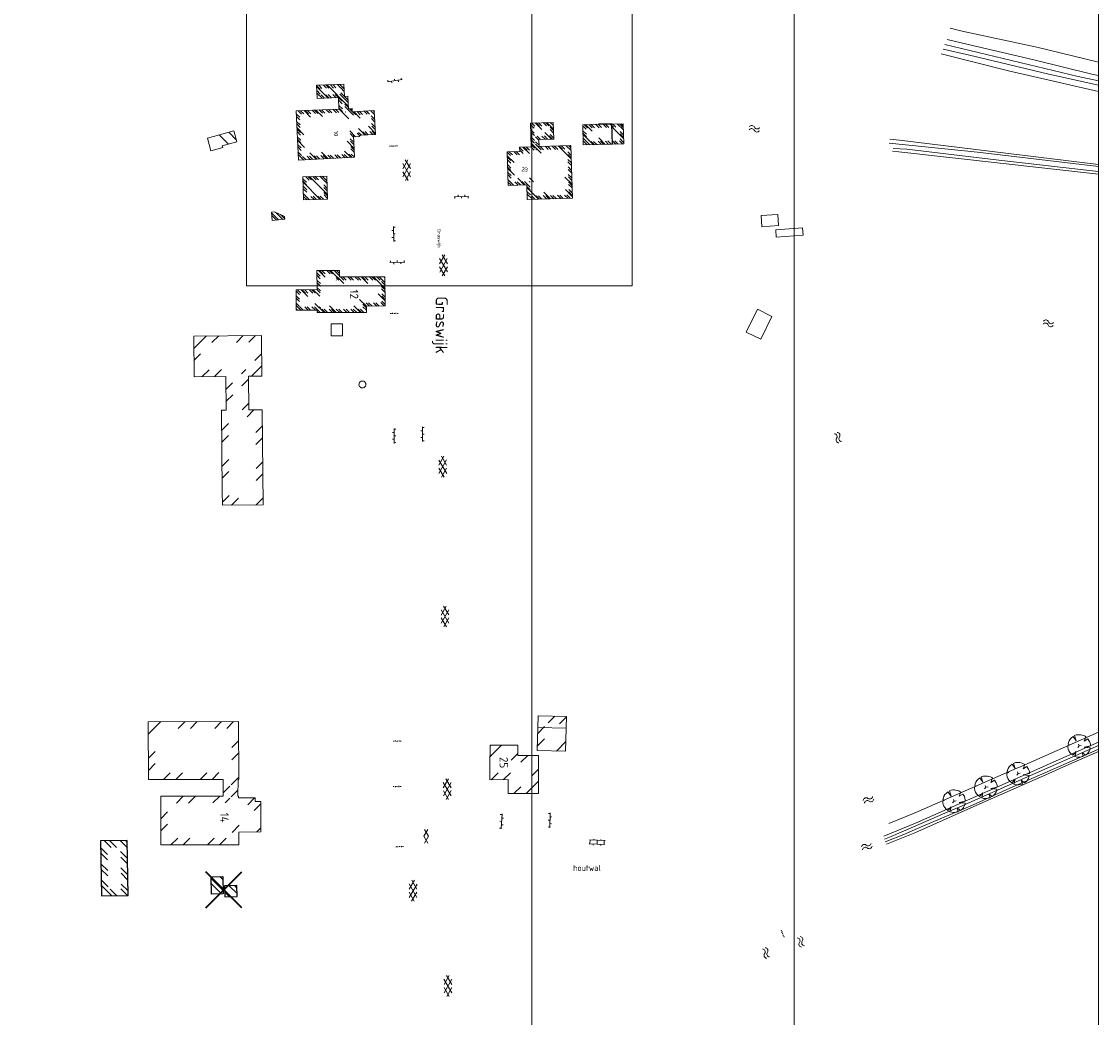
# Model space of a CAD drawing. Header units: metres. Extents: x 232777 to 233627, y 552866 to 554495.
# Tile 20 of 26: x 233308 to 233626, y 553926 to 554221. Entities that reach past the tile are written whole.
import ezdxf
from ezdxf.enums import TextEntityAlignment as Align

# ---------------------------------------------------------------- set-up
doc = ezdxf.new("R2010")
doc.units = ezdxf.units.M
doc.layers.get('0').update_dxf_attribs({"color": 251, "lineweight": 13})
doc.layers.get('Defpoints').update_dxf_attribs({"color": 241, "lineweight": 13})
for name, color, linetype, lineweight in [('A02_Bijgebouw_F', 7, 'Continuous', 13), ('A12_Bijgebouw_BAG_F', 7, 'Continuous', 18), ('B-XX-AL-B01_Hoofdgebouw-A', 251, 'Continuous', 9), ('B01_Hoofdgebouw', 7, 'Continuous', 18), ('B02_Bijgebouw', 7, 'Continuous', 13), ('B12_Bijgebouw_BAG', 7, 'Continuous', 13), ('Q26_Boom', 76, 'Continuous', 13), ('S01_Gesloten_verharding', 251, 'Continuous', 13), ('S02_Open_verharding', 251, 'Continuous', 13), ('S05_Water', 144, 'Continuous', 13), ('S10_Halfverharding', 251, 'Continuous', 13), ('T08_Kantbos', 76, 'Continuous', 13), ('T09_Insteek_sloot', 144, 'Continuous', 13), ('T15_BGTcultuurscheiding', 251, 'Continuous', 13), ('V-XX-AL-B01_Hoofdgebouw-A', 251, 'Continuous', 5), ('V-XX-AL-B01_Hoofdgebouw-A reeds gesloopt', 251, 'Continuous', 5), ('V-XX-AL-B01_Hoofdgebouw-G', 7, 'Continuous', 25), ('V-XX-AL-B01_Hoofdgebouw-G reeds gesloopt', 7, 'Continuous', 25), ('V-XX-AL-B01_Hoofdgebouw-sl-G', 1, 'Continuous', 35), ('V02_Kantopenverh', 251, 'Continuous', 13)]:
    doc.layers.add(name, color=color, linetype=linetype, lineweight=lineweight)
for name, color, linetype in [('Z02_Huisnummer', 7, 'Continuous'), ('Z04_Bosaanduiding', 7, 'Continuous'), ('Z06_Straatnaam_1000', 7, 'Continuous')]:
    doc.layers.add(name, color=color, linetype=linetype)
doc.styles.add('NLCS-ISO', font='NLCS-ISO.ttf', dxfattribs={"height": 2.5})
pattern_1 = [(315, (233374.437, 554333.729), (5.38815, 5.38815), []), (315, (233374.437, 554330.137), (5.38815, 5.38815), [])]
pattern_2 = [(315, (46674.8874, 110866.7458), (1.0776307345, 1.0776307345), []), (315, (46674.8874, 110866.0273), (1.0776307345, 1.0776307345), [])]
pattern_3 = [(45, (233374.437, 554333.729), (-5.38815, 5.38815), []), (45, (233378.029, 554333.729), (-5.38815, 5.38815), [])]

# ---------------------------------------------------------------- blocks, each defined once
blk = doc.blocks.new('S026')
for p, q in [((0, 0), (4.401, 0)), ((0.2, 0.5), (0.2, 0)), ((1.2, 0), (1.2, -0.5)), ((2.201, 0.5), (2.201, 0)), ((3.201, 0), (3.201, -0.5)), ((4.201, 0.5), (4.201, 0))]:
    blk.add_line(p, q)
blk = doc.blocks.new('Q26_boom')
for p, q in [((-0.17, -0.18), (0, 0)), ((0, 0), (-0.07, 0.2)), ((0, 0), (0.26, 0.05))]:
    blk.add_line(p, q)
blk.add_lwpolyline([(0.7, 1.14), (0.8, 1.07), (0.61, 0.58), (1.03, 0.85), (1.16, 0.66), (1.23, 0.54), (1.29, 0.36), (1.33, 0.16), (1.33, 0.01), (0.61, -0.15), (1.32, -0.21), (1.27, -0.41), (1.21, -0.58), (1.12, -0.73), (1.02, -0.87), (0.88, -1.01), (0.76, -1.1), (0.37, -0.78), (0.5, -1.24), (0.3, -1.3), (0.08, -1.33), (-0.11, -1.33), (-0.28, -1.31), (-0.49, -1.24), (-0.34, -0.66), (-0.75, -1.1), (-0.95, -0.94), (-1.1, -0.76), (-1.21, -0.57), (-1.29, -0.37), (-1.33, -0.15), (-1.33, 0.06), (-1.1, 0.12), (-1.31, 0.22), (-1.26, 0.42), (-1.19, 0.61), (-1.07, 0.8), (-0.91, 0.97), (-0.72, 1.12), (-0.36, 0.6), (-0.54, 1.22), (-0.33, 1.3), (-0.14, 1.33), (0.05, 1.33), (0.19, 1.32), (0.37, 1.28), (0.55, 1.22)], close=True)
blk = doc.blocks.new('S106')
for p, q in [((0, 0), (0.3, 0)), ((0.65, 0.15), (0.65, -0.15)), ((1.65, 0.15), (1.65, -0.15)), ((1, 0), (1.3, 0)), ((2, 0), (2.3, 0))]:
    blk.add_line(p, q)
blk = doc.blocks.new('S05')
for centre, start, end in [((-0.75, 0.05), 28.0726, 151.9276), ((0.75, 0.85), 208.0726, 331.9276), ((-0.75, -0.85), 28.0726, 151.9276), ((0.75, -0.05), 208.0726, 331.9276)]:
    blk.add_arc(centre, 0.85, start, end)
blk = doc.blocks.new('S022')
for p, q in [((-0.007, 1.144), (0.293, 1.144)), ((0.293, -2.306), (0.293, 2.294)), ((0.293, 2.094), (1.493, 2.094)), ((1.493, -2.306), (1.493, 2.294)), ((1.493, 1.044), (1.793, 1.044)), ((-0.007, -1.155), (0.293, -1.155)), ((0.293, -0.006), (1.493, -0.006)), ((0.293, -2.106), (1.493, -2.106)), ((1.493, -1.055), (1.793, -1.055))]:
    blk.add_line(p, q)
blk = doc.blocks.new('S016')
for p, q in [((-0.006, -0.427), (2.636, 1.098)), ((2.635, -1.2), (-0.006, 0.326)), ((1.079, -1.2), (5.061, 1.098)), ((5.061, -1.201), (1.081, 1.098)), ((6.144, -0.429), (3.5, 1.098)), ((3.501, -1.201), (6.144, 0.323))]:
    blk.add_line(p, q)
blk = doc.blocks.new('S012')
for p, q in [((1.184, 2.05), (0, 0)), ((1.182, -2.049), (0, 0)), ((1.398, 0.001), (0.214, -2.049)), ((1.398, 0.001), (0.216, 2.05))]:
    blk.add_line(p, q)

msp = doc.modelspace()

# ---------------------------------------------------------------- hatches: boundary and pattern name
at = {"layer": 'B-XX-AL-B01_Hoofdgebouw-A'}
h = msp.add_hatch(dxfattribs=at)
h.set_pattern_fill('ANSI32', color=256, scale=0.8)
h.set_pattern_definition(pattern_1)
h.paths.add_polyline_path([(233391.65, 554182.06), (233391.17, 554192.57), (233402.63, 554193.03), (233402.63, 554193.03), (233403.75, 554193.08), (233403.8, 554192.14), (233410.32, 554192.48), (233410.49, 554189.41), (233407.37, 554189.25), (233407.03, 554188.96), (233403.84, 554191.3), (233404.29, 554182.66)], flags=16)
h.paths.add_polyline_path([(233389.75, 554179.96), (233389.08, 554194.49), (233401.76, 554195), (233401.62, 554198.42), (233395.29, 554198.16), (233395.14, 554202.06), (233403.23, 554202.39), (233403.37, 554198.78), (233404.39, 554198.82), (233404.55, 554195.11), (233405.64, 554195.16), (233405.69, 554194.24), (233412.21, 554194.59), (233412.59, 554187.52), (233408.16, 554187.29), (233407.72, 554186.91), (233406.52, 554186.85), (233406.06, 554187.19), (233406.39, 554180.76)])
h = msp.add_hatch(dxfattribs=at)
h.set_pattern_fill('ANSI32', color=256, scale=0.8)
h.set_pattern_definition(pattern_2)
h.paths.add_polyline_path([(233402.35, 554199.45), (233396.25, 554199.2), (233396.18, 554201.1), (233402.27, 554201.35)], flags=16)
h.paths.add_polyline_path([(233390.7, 554181.01), (233390.12, 554193.53), (233402.8, 554194.04), (233402.65, 554197.75), (233403.44, 554197.78), (233403.59, 554194.07), (233404.7, 554194.12), (233404.75, 554193.19), (233411.27, 554193.54), (233411.54, 554188.46), (233407.76, 554188.27), (233407.32, 554187.89), (233406.82, 554187.87), (233404.95, 554189.24), (233405.34, 554181.71)], flags=16)
h.paths.add_polyline_path([(233389.75, 554179.96), (233389.08, 554194.49), (233401.76, 554195), (233401.62, 554198.42), (233395.29, 554198.16), (233395.14, 554202.06), (233403.23, 554202.39), (233403.37, 554198.78), (233404.39, 554198.82), (233404.55, 554195.11), (233405.64, 554195.16), (233405.69, 554194.24), (233412.21, 554194.59), (233412.59, 554187.52), (233408.16, 554187.29), (233407.72, 554186.91), (233406.52, 554186.85), (233406.06, 554187.19), (233406.39, 554180.76)])
h = msp.add_hatch(dxfattribs=at)
h.set_pattern_fill('ANSI32', color=256, scale=0.8)
h.set_pattern_definition(pattern_1)
h.paths.add_polyline_path([(233451.47, 554182.41), (233451.74, 554172.46), (233457.27, 554172.62), (233457.39, 554168.29), (233470.76, 554168.66), (233470.33, 554184.22), (233460.92, 554183.96), (233460.86, 554186.04), (233465.26, 554186.16), (233465.12, 554191.09), (233458.42, 554190.91), (233458.62, 554183.86), (233455.16, 554183.76), (233455.2, 554182.51)])
h.paths.add_polyline_path([(233453.52, 554180.47), (233453.69, 554174.52), (233459.21, 554174.67), (233459.33, 554170.34), (233468.71, 554170.6), (233468.39, 554182.17), (233460.67, 554181.95), (233460.67, 554181.91), (233457.21, 554181.82), (233457.25, 554180.57)], flags=16)
h.paths.add_polyline_path([(233460.48, 554188.96), (233460.51, 554188.03), (233463.2, 554188.11), (233463.18, 554189.04)], flags=16)
h = msp.add_hatch(dxfattribs=at)
h.set_pattern_fill('ANSI32', color=256, scale=0.8)
h.set_pattern_definition(pattern_2)
h.paths.add_polyline_path([(233452.49, 554181.44), (233452.71, 554173.49), (233458.24, 554173.64), (233458.36, 554169.32), (233469.74, 554169.63), (233469.36, 554183.19), (233459.95, 554182.93), (233459.83, 554187.01), (233464.23, 554187.13), (233464.15, 554190.06), (233459.45, 554189.93), (233459.65, 554182.89), (233456.19, 554182.79), (233456.22, 554181.54)], flags=16)
h.paths.add_polyline_path([(233451.47, 554182.41), (233451.74, 554172.46), (233457.27, 554172.62), (233457.39, 554168.29), (233470.76, 554168.66), (233470.33, 554184.22), (233460.92, 554183.96), (233460.86, 554186.04), (233465.26, 554186.16), (233465.12, 554191.09), (233458.42, 554190.91), (233458.62, 554183.86), (233455.16, 554183.76), (233455.2, 554182.51)])
h = msp.add_hatch(dxfattribs=at)
h.set_pattern_fill('ANSI32', color=256, scale=0.8)
h.set_pattern_definition(pattern_1)
h.paths.add_polyline_path([(233482.51, 554188.62), (233475.89, 554188.46), (233475.94, 554186.46), (233482.56, 554186.62)], flags=16)
edge = h.paths.add_edge_path()
edge.add_line((233482.46, 554190.61), (233485.8, 554190.7))
edge.add_line((233485.8, 554190.7), (233485.95, 554184.7))
edge.add_line((233485.95, 554184.7), (233482.61, 554184.62))
edge.add_line((233478.45, 554190.52), (233473.84, 554190.41))
edge.add_line((233473.84, 554190.41), (233473.99, 554184.41))
edge.add_line((233473.99, 554184.41), (233482.61, 554184.62))
h = msp.add_hatch(dxfattribs=at)
h.set_pattern_fill('ANSI32', color=256, scale=0.8)
h.set_pattern_definition(pattern_2)
edge = h.paths.add_edge_path()
edge.add_line((233482.59, 554184.62), (233473.99, 554184.41))
edge.add_line((233473.99, 554184.41), (233473.84, 554190.41))
edge.add_line((233473.84, 554190.41), (233482.46, 554190.62))
edge.add_line((233482.46, 554190.62), (233485.8, 554190.7))
edge.add_line((233485.8, 554190.7), (233485.95, 554184.7))
edge.add_line((233485.95, 554184.7), (233482.61, 554184.62))
edge.add_line((233482.58, 554185.62), (233474.96, 554185.43))
edge.add_line((233474.96, 554185.43), (233474.87, 554189.43))
edge.add_line((233474.87, 554189.43), (233482.49, 554189.62))
edge.add_line((233482.49, 554189.62), (233484.83, 554189.67))
edge.add_line((233484.83, 554189.67), (233484.92, 554185.67))
edge.add_line((233484.92, 554185.67), (233482.58, 554185.62))
h = msp.add_hatch(dxfattribs=at)
h.set_pattern_fill('ANSI32', color=256, scale=0.8)
h.set_pattern_definition(pattern_1)
h.paths.add_polyline_path([(233362.85, 554186.44), (233370.65, 554188.58), (233371.55, 554185.3), (233367.24, 554184.12), (233367.38, 554183.62), (233363.89, 554182.66)])
h = msp.add_hatch(dxfattribs=at)
h.set_pattern_fill('ANSI32', color=256, scale=0.8)
h.set_pattern_definition(pattern_1)
h.paths.add_polyline_path([(233391.31, 554168.13), (233391.08, 554174.97), (233398.15, 554175.21), (233398.38, 554168.37)])
h = msp.add_hatch(dxfattribs=at)
h.set_pattern_fill('ANSI32', color=256, scale=0.8)
h.set_pattern_definition(pattern_2)
h.paths.add_polyline_path([(233392.28, 554169.16), (233392.11, 554174.01), (233397.18, 554174.18), (233397.35, 554169.33)], flags=16)
h.paths.add_polyline_path([(233391.31, 554168.13), (233391.08, 554174.97), (233398.15, 554175.21), (233398.38, 554168.37)])
h = msp.add_hatch(dxfattribs=at)
h.set_pattern_fill('ANSI32', color=256, scale=0.8)
h.set_pattern_definition(pattern_2)
h.paths.add_polyline_path([(233382.02, 554162.03), (233385.72, 554162.41), (233385.63, 554163.27), (233382.66, 554164.65), (233381.77, 554164.56)])
h = msp.add_hatch(dxfattribs=at)
h.set_pattern_fill('ANSI32', color=256, scale=0.8)
h.set_pattern_definition(pattern_1)
h.paths.add_polyline_path([(233407.85, 554136.81), (233397.26, 554136.81), (233397.26, 554137.53), (233391.1, 554137.53), (233391.1, 554139.57), (233397.27, 554139.64), (233397.24, 554145.25), (233399.9, 554145.25), (233399.89, 554143.38), (233413.37, 554143.38), (233413.39, 554138.76), (233407.83, 554138.72)], flags=16)
h.paths.add_polyline_path([(233409.86, 554134.81), (233395.26, 554134.81), (233395.26, 554135.53), (233389.1, 554135.53), (233389.1, 554141.54), (233395.26, 554141.61), (233395.22, 554147.24), (233401.91, 554147.25), (233401.9, 554145.38), (233415.35, 554145.38), (233415.41, 554136.77), (233409.85, 554136.73)])
h = msp.add_hatch(dxfattribs=at)
h.set_pattern_fill('ANSI32', color=256, scale=0.8)
h.set_pattern_definition(pattern_2)
h.paths.add_polyline_path([(233408.85, 554135.81), (233396.26, 554135.81), (233396.26, 554136.53), (233390.1, 554136.53), (233390.1, 554140.56), (233396.27, 554140.63), (233396.23, 554146.25), (233400.91, 554146.25), (233400.9, 554144.38), (233414.36, 554144.38), (233414.4, 554137.76), (233408.84, 554137.73)], flags=16)
h.paths.add_polyline_path([(233409.86, 554134.81), (233395.26, 554134.81), (233395.26, 554135.53), (233389.1, 554135.53), (233389.1, 554141.54), (233395.26, 554141.61), (233395.22, 554147.24), (233401.91, 554147.25), (233401.9, 554145.38), (233415.35, 554145.38), (233415.41, 554136.77), (233409.85, 554136.73)])
h = msp.add_hatch(dxfattribs=at)
h.set_pattern_fill('ANSI32', color=256, scale=0.8, angle=90)
h.set_pattern_definition(pattern_3)
h.paths.add_polyline_path([(233369.04, 554103.95), (233369.27, 554079.85), (233377.34, 554079.93), (233377.11, 554104.03), (233373.11, 554103.99), (233372.95, 554117.99), (233376.92, 554118.02), (233376.85, 554126.04), (233360.83, 554125.89), (233360.9, 554117.87), (233370.26, 554117.96), (233370.39, 554103.96)], flags=16)
h.paths.add_polyline_path([(233367.25, 554081.83), (233367.29, 554077.83), (233379.35, 554077.95), (233379.09, 554106.05), (233375.09, 554106.01), (233374.97, 554116.01), (233378.94, 554116.04), (233378.83, 554128.06), (233358.81, 554127.87), (233358.92, 554115.85), (233368.27, 554115.94), (233368.37, 554105.94), (233367.02, 554105.93)])
h = msp.add_hatch(dxfattribs=at)
h.set_pattern_fill('ANSI32', color=256, scale=0.8, angle=90)
h.set_pattern_definition(pattern_3)
h.paths.add_polyline_path([(233468.95, 554011.87), (233460.57, 554012.08), (233460.4, 554005.23), (233468.78, 554005.02)])
edge = h.paths.add_edge_path()
edge.add_line((233466.96, 554011.92), (233466.99, 554013.36))
edge.add_line((233466.99, 554013.36), (233462.6, 554013.48))
edge.add_line((233462.6, 554013.48), (233462.57, 554012.03))
edge.add_line((233468.95, 554011.87), (233469.04, 554015.31))
edge.add_line((233469.04, 554015.31), (233460.65, 554015.53))
edge.add_line((233460.65, 554015.53), (233460.57, 554012.08))
edge.add_line((233462.57, 554012.03), (233462.45, 554007.18))
edge.add_line((233462.45, 554007.18), (233466.83, 554007.07))
edge.add_line((233466.83, 554007.07), (233466.96, 554011.92))
h = msp.add_hatch(dxfattribs=at)
h.set_pattern_fill('ANSI32', color=256, scale=0.8, angle=90)
h.set_pattern_definition(pattern_3)
h.paths.add_polyline_path([(233369.94, 553998.65), (233370.12, 553998.65), (233370.08, 554011.79), (233347.38, 554011.78), (233347.4, 553998.64), (233369.5, 553998.7), (233369.52, 553989.73), (233351.05, 553989.69), (233351.1, 553979.31), (233370.15, 553979.3), (233370.14, 553983.12), (233376.67, 553983.14), (233376.63, 553988.18), (233374.94, 553988.17), (233374.97, 553989.22), (233370.09, 553989.21), (233370.09, 553989.7), (233369.85, 553989.7)], flags=16)
h.paths.add_polyline_path([(233371.92, 553996.65), (233372.13, 553996.65), (233372.07, 554013.79), (233345.38, 554013.78), (233345.4, 553996.64), (233367.5, 553996.69), (233367.51, 553991.72), (233349.04, 553991.69), (233349.11, 553977.31), (233372.16, 553977.3), (233372.15, 553981.13), (233378.69, 553981.14), (233378.62, 553990.18), (233377, 553990.18), (233377.02, 553991.22), (233372.08, 553991.21), (233372.08, 553991.7), (233371.87, 553991.7)])
h = msp.add_hatch(dxfattribs=at)
h.set_pattern_fill('ANSI32', color=256, scale=0.8, angle=90)
h.set_pattern_definition(pattern_3)
h.paths.add_polyline_path([(233448.37, 554001.7), (233448.39, 553998.61), (233453.74, 553998.69), (233453.78, 553994.52), (233458.76, 553994.54), (233458.76, 554001.76), (233452.64, 554001.76), (233452.62, 554004.8), (233448.45, 554004.8), (233448.45, 554001.7)], flags=16)
h.paths.add_polyline_path([(233446.35, 554003.68), (233446.4, 553996.57), (233451.76, 553996.66), (233451.81, 553992.51), (233460.77, 553992.55), (233460.75, 554003.77), (233454.62, 554003.76), (233454.6, 554006.8), (233446.45, 554006.8), (233446.45, 554003.69)])
at = {"layer": 'V-XX-AL-B01_Hoofdgebouw-A'}
h = msp.add_hatch(dxfattribs=at)
h.set_pattern_fill('ANSI32', color=256, scale=0.35, angle=90)
h.paths.add_polyline_path([(233367.98, 553961.92), (233371.64, 553962.02), (233371.55, 553965.29), (233367.89, 553965.19)])
h.paths.add_polyline_path([(233367.55, 553962.85), (233364.11, 553962.76), (233363.98, 553967.92), (233367.42, 553968.01)])
at = {"layer": 'V-XX-AL-B01_Hoofdgebouw-A reeds gesloopt'}
h = msp.add_hatch(dxfattribs=at)
h.set_pattern_fill('ANSI32', color=256, scale=0.35, angle=90)
h.paths.add_polyline_path([(233339.43, 553962.35), (233339.14, 553978.63), (233331.22, 553978.49), (233331.51, 553962.21)])
h.paths.add_polyline_path([(233337.39, 553964.32), (233337.18, 553976.6), (233333.26, 553976.53), (233333.47, 553964.25)], flags=16)

# ---------------------------------------------------------------- linework, layer by layer
at = {"layer": 'A02_Bijgebouw_F'}
for points in [[(233362.85, 554186.44), (233370.65, 554188.58), (233371.55, 554185.3), (233367.24, 554184.12), (233367.38, 554183.62), (233363.89, 554182.66), (233362.85, 554186.44)], [(233391.31, 554168.13), (233391.08, 554174.97), (233398.15, 554175.21), (233398.38, 554168.37), (233391.31, 554168.13)]]:
    msp.add_lwpolyline(points, dxfattribs=at)
at = {"layer": 'A12_Bijgebouw_BAG_F'}
msp.add_lwpolyline([(233402.83, 554127.92), (233399.41, 554127.97), (233399.41, 554131.52), (233402.83, 554131.51), (233402.83, 554127.92)], dxfattribs=at)
at = {"layer": 'B01_Hoofdgebouw'}
for points in [[(233389.75, 554179.96), (233389.08, 554194.49), (233401.76, 554195), (233401.62, 554198.42), (233395.29, 554198.16), (233395.14, 554202.06), (233403.23, 554202.39), (233403.37, 554198.78), (233404.39, 554198.82), (233404.55, 554195.11), (233405.64, 554195.16), (233405.69, 554194.24), (233412.21, 554194.59), (233412.59, 554187.52), (233408.16, 554187.29), (233407.72, 554186.91), (233406.52, 554186.85), (233406.06, 554187.19), (233406.39, 554180.76), (233389.75, 554179.96)], [(233451.47, 554182.41), (233451.74, 554172.46), (233457.27, 554172.62), (233457.39, 554168.29), (233470.76, 554168.66), (233470.33, 554184.22), (233460.92, 554183.96), (233460.86, 554186.04), (233465.26, 554186.16), (233465.12, 554191.09), (233458.42, 554190.91), (233458.62, 554183.86), (233455.16, 554183.76), (233455.2, 554182.51), (233451.47, 554182.41)], [(233478.45, 554190.52), (233473.84, 554190.41), (233473.99, 554184.41), (233482.61, 554184.62)], [(233482.46, 554190.61), (233485.8, 554190.7), (233485.95, 554184.7), (233482.61, 554184.62)], [(233409.86, 554134.81), (233395.26, 554134.81), (233395.26, 554135.53), (233389.1, 554135.53), (233389.1, 554141.54), (233395.26, 554141.61), (233395.22, 554147.24), (233401.91, 554147.25), (233401.9, 554145.38), (233415.35, 554145.38), (233415.41, 554136.77), (233409.85, 554136.73), (233409.86, 554134.81)], [(233468.95, 554011.87), (233469.04, 554015.31), (233460.65, 554015.53), (233460.57, 554012.08)], [(233371.92, 553996.65), (233372.13, 553996.65), (233372.07, 554013.79), (233345.38, 554013.78), (233345.4, 553996.64), (233367.5, 553996.69), (233367.51, 553991.72), (233349.04, 553991.69), (233349.11, 553977.31), (233372.16, 553977.3), (233372.15, 553981.13), (233378.69, 553981.14), (233378.62, 553990.18), (233377, 553990.18), (233377.02, 553991.22), (233372.08, 553991.21), (233372.08, 553991.7), (233371.87, 553991.7), (233371.92, 553996.65)], [(233460.57, 554012.08), (233460.4, 554005.23), (233468.78, 554005.02), (233468.95, 554011.87)], [(233468.95, 554011.87), (233460.57, 554012.08)], [(233446.35, 554003.68), (233446.4, 553996.57), (233451.76, 553996.66), (233451.81, 553992.51), (233460.77, 553992.55), (233460.75, 554003.77), (233454.62, 554003.76), (233454.6, 554006.8), (233446.45, 554006.8), (233446.45, 554003.69), (233446.35, 554003.68)]]:
    msp.add_lwpolyline(points, dxfattribs=at)
at = {"layer": 'B02_Bijgebouw'}
for points in [[(233382.02, 554162.03), (233385.72, 554162.41), (233385.63, 554163.27), (233382.66, 554164.65), (233381.77, 554164.56)], [(233526.82, 554160.22), (233531.75, 554160.58), (233531.5, 554163.88), (233526.57, 554163.52)], [(233531.04, 554157.13), (233538.99, 554157.7), (233538.83, 554159.89), (233530.89, 554159.31)], [(233367.25, 554081.83), (233367.29, 554077.83), (233379.35, 554077.95), (233379.09, 554106.05), (233375.09, 554106.01), (233374.97, 554116.01), (233378.94, 554116.04), (233378.83, 554128.06), (233358.81, 554127.87), (233358.92, 554115.85), (233368.27, 554115.94), (233368.37, 554105.94), (233367.02, 554105.93)], [(233407.69, 554113.76), (233407.67, 554113.47), (233407.74, 554113.19), (233407.87, 554112.94), (233408.08, 554112.74), (233408.33, 554112.6), (233408.6, 554112.54), (233408.89, 554112.55), (233409.16, 554112.65), (233409.39, 554112.81), (233409.57, 554113.03), (233409.68, 554113.29), (233409.72, 554113.58), (233409.67, 554113.86), (233409.55, 554114.12), (233409.36, 554114.33), (233409.12, 554114.48), (233408.85, 554114.57), (233408.56, 554114.57), (233408.29, 554114.49), (233408.04, 554114.34), (233407.85, 554114.13), (233407.72, 554113.88)]]:
    msp.add_lwpolyline(points, close=True, dxfattribs=at)
at = {"layer": 'B12_Bijgebouw_BAG'}
msp.add_lwpolyline([(233525.48, 554135.78), (233522.18, 554129.06), (233526.45, 554126.96), (233529.75, 554133.69), (233525.48, 554135.78)], dxfattribs=at)
at = {"layer": 'Defpoints'}
for points in [[(232777.83, 552874.49), (232777.83, 554490.49), (233626.33, 554490.49), (233626.33, 552874.49)], [(232867.83, 554400.49), (233536.33, 554400.49), (233536.33, 552964.49), (232867.83, 552964.49)], [(233488.44, 554333.73), (233488.44, 554142.73), (233374.44, 554142.73), (233374.44, 554333.73)]]:
    msp.add_lwpolyline(points, close=True, dxfattribs=at)
at = {"layer": 'Defpoints', "flags": 128}
msp.add_lwpolyline([(233458.83, 554320.49), (233458.83, 553602.49), (233175.25, 553602.49), (233207, 553696), (233241.13, 553877.82), (233249.37, 554118.24), (233318.4, 554320.49)], close=True, dxfattribs=at)
at = {"layer": 'T08_Kantbos'}
for points in [[(233608.07, 554213.37), (233586.08, 554218.09), (233582.5, 554219)], [(233626.33, 554208.95), (233608.07, 554213.37)]]:
    msp.add_lwpolyline(points, dxfattribs=at)
at = {"layer": 'T09_Insteek_sloot', "flags": 128}
for points in [[(233626.33, 554205), (233624.41, 554205.38), (233607.25, 554209.56), (233585.77, 554214.62), (233581.57, 554215.6)], [(233626.33, 554202.08), (233611.68, 554205.31), (233588.17, 554211.02), (233580.46, 554212.8)], [(233580.9, 554214.15), (233620.29, 554204.64), (233626.33, 554203.34)], [(233626.33, 554176.55), (233623.68, 554176.84), (233596.91, 554179.87), (233569.68, 554183.16), (233565.59, 554183.38)], [(233626.33, 554007.67), (233612.01, 554001.36), (233608.95, 554000), (233572.26, 553983.72), (233562.83, 553979.9)], [(233563.07, 553979.02), (233565.05, 553979.76), (233573.92, 553983.67), (233581.76, 553987.06), (233585.31, 553988.61), (233605.31, 553997.5), (233626.33, 554006.69)]]:
    msp.add_lwpolyline(points, dxfattribs=at)
at = {"layer": 'T09_Insteek_sloot'}
for points in [[(233564.49, 554184.98), (233590.57, 554182.27), (233626.33, 554178.05)], [(233626.33, 554005.64), (233620.84, 554003.19), (233600.13, 553994.11), (233589.04, 553989.05), (233574.36, 553982.9), (233568.74, 553980.41), (233563.31, 553978.21)]]:
    msp.add_lwpolyline(points, dxfattribs=at)
at = {"layer": 'T15_BGTcultuurscheiding'}
for points in [[(233626.33, 554200.2), (233599.73, 554206.39), (233579.81, 554211.33)], [(233564.62, 554186.14), (233567.49, 554185.82), (233626.33, 554178.61)], [(233626.33, 554175.77), (233567.3, 554182.34), (233565.45, 554182.61)], [(233626.33, 554004.92), (233615.08, 554000), (233612.52, 553998.88), (233592.18, 553989.87), (233572, 553980.92), (233563.64, 553977.54)]]:
    msp.add_lwpolyline(points, dxfattribs=at)
at = {"layer": 'V-XX-AL-B01_Hoofdgebouw-G'}
for points in [[(233482.46, 554190.61), (233478.45, 554190.52)], [(233482.61, 554184.62), (233482.46, 554190.61)], [(233367.55, 553962.85), (233364.11, 553962.76), (233363.98, 553967.92), (233367.42, 553968.01), (233367.55, 553962.85)]]:
    msp.add_lwpolyline(points, dxfattribs=at)
msp.add_lwpolyline([(233367.98, 553961.92), (233371.64, 553962.02), (233371.55, 553965.29), (233367.89, 553965.19)], close=True, dxfattribs=at)
at = {"layer": 'V-XX-AL-B01_Hoofdgebouw-G reeds gesloopt', "flags": 128}
msp.add_lwpolyline([(233339.43, 553962.35), (233339.14, 553978.63), (233331.22, 553978.49), (233331.51, 553962.21), (233339.43, 553962.35)], dxfattribs=at)
at = {"layer": 'V-XX-AL-B01_Hoofdgebouw-sl-G', "flags": 128}
for points in [[(233373.06, 553958.68), (233362.38, 553969.36)], [(233362.38, 553958.68), (233373.06, 553969.36)]]:
    msp.add_lwpolyline(points, dxfattribs=at)
at = {"layer": 'V02_Kantopenverh', "flags": 128}
msp.add_lwpolyline([(233564.38, 553983.67), (233572.37, 553986.9), (233602.21, 554000), (233602.74, 554000.23), (233626.33, 554010.64)], dxfattribs=at)

# ---------------------------------------------------------------- block references
at = {"layer": 'Q26_Boom', "xscale": 2.5, "yscale": 2.5, "zscale": 2.5}
for p in [(233620.61, 554006.6), (233602.58, 553998.4), (233593.03, 553994.37), (233583.63, 553990.24)]:
    msp.add_blockref('Q26_boom', p, dxfattribs=at)
at = {"layer": 'S01_Gesloten_verharding'}
for name, p, rotation in [('S016', (233421.76, 554173.89), 90.8017125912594), ('S016', (233432.64, 554145.74), 90.55125257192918), ('S016', (233432.42, 554086.15), 90.55125257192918), ('S016', (233433.08, 554041.84), 90.55125257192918), ('S016', (233433.74, 553990.73), 90.55125257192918), ('S012', (233426.87, 553979.86), 0.1662781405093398), ('S016', (233423.56, 553960.7), 89.22010971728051), ('S016', (233433.95, 553932.5), 90.55125257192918)]:
    msp.add_blockref(name, p, dxfattribs=dict(at, rotation=rotation))
at = {"layer": 'S02_Open_verharding'}
for name, p, rotation in [('S026', (233416.12, 554203.07), 8.83838129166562), ('S026', (233440.19, 554169.2), 181.591534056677), ('S026', (233417.85, 554160.27), 271.3896019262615), ('S026', (233416.81, 554149.66), 0.8210659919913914), ('S026', (233426.45, 554101.05), 270.4086788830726), ('S026', (233418.07, 554100.53), 270.4086788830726), ('S026', (233449.76, 553982.07), 87.33895024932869), ('S026', (233464.06, 553982.41), 88.4933726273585), ('S022', (233478.05, 553977.2), 87.41968209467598)]:
    msp.add_blockref(name, p, dxfattribs=dict(at, rotation=rotation))
at = {"layer": 'S05_Water'}
for p, rotation in [((233524.6, 554189.2), 355.7905189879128), ((233611.5, 554131.63), 352.0069842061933), ((233549.32, 554097.81), 295.4285456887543), ((233558.35, 553990.67), 23.21634237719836), ((233557.83, 553976.84), 19.80965957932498), ((233538.33, 553948.65), 295.32758535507), ((233528.03, 553945.36), 114.4080964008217)]:
    msp.add_blockref('S05', p, dxfattribs=dict(at, rotation=rotation))
at = {"layer": 'S10_Halfverharding'}
for p, rotation in [((233416.72, 554184.05), 1.886584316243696), ((233417.87, 554008.05), 0.2161374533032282), ((233417.8, 553994.56), 1.342304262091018), ((233418.55, 553976.78), 1.342304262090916), ((233533.43, 553950), 114.3299832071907)]:
    msp.add_blockref('S106', p, dxfattribs=dict(at, rotation=rotation))
msp.add_blockref('S106', (233416.94, 554134.56), dxfattribs=at)

# ---------------------------------------------------------------- texts
at = {"layer": 'Z02_Huisnummer', "style": 'NLCS-ISO'}
for s, height, rotation, p in [('10', 1.25, 273.1, (233400.85, 554187.8)), ('10', 0.5, 270, (233400.85, 554187.8)), ('23', 1.25, 352.6, (233456.66, 554177.16)), ('23', 0.5, 270, (233456.66, 554177.16)), ('12', 2.5, 270.4, (233406.22, 554140.25)), ('25', 2.5, 270.4, (233450.5, 554001.67)), ('14', 2.5, 270.4, (233367.88, 553985.39))]:
    msp.add_text(s, height=height, rotation=rotation, dxfattribs=at).set_placement(p, align=Align.MIDDLE_CENTER)
at = {"layer": 'Z04_Bosaanduiding', "style": 'NLCS-ISO'}
msp.add_text('houtwal', height=1.8, dxfattribs=at).set_placement((233475.06, 553969.6), align=Align.CENTER)
at = {"layer": 'Z06_Straatnaam_1000', "style": 'NLCS-ISO'}
for height, p in [(1, (233431.42, 554156.77)), (3.5, (233432.09, 554131.13))]:
    msp.add_text('Graswijk', height=height, rotation=269.684, dxfattribs=at).set_placement(p, align=Align.MIDDLE_CENTER)

doc.saveas('drawing.dxf')
